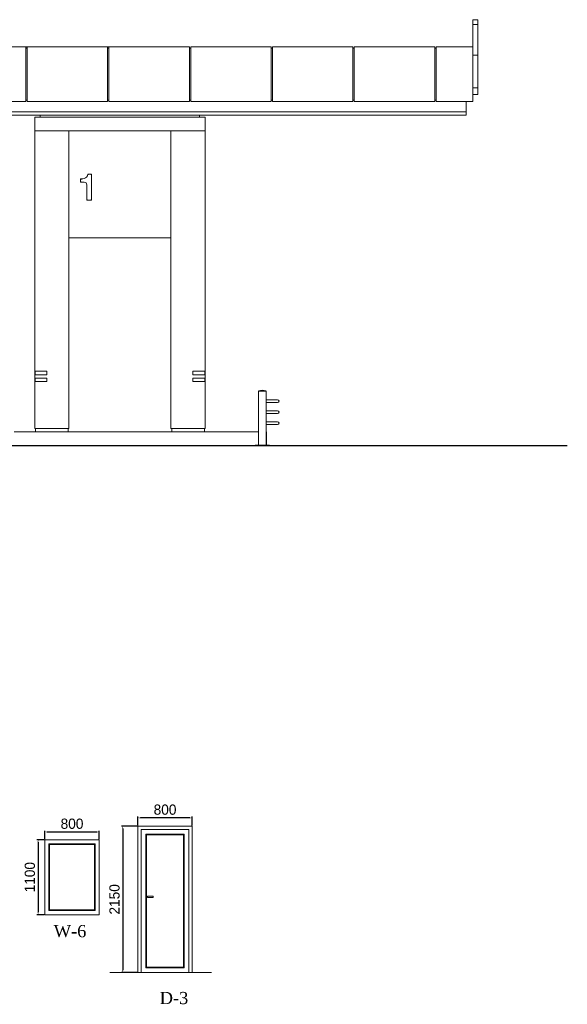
# Model space of a CAD drawing. Header units: feet. Extents: x 1702076 to 2088321, y 4853006 to 4922488.
# Tile 12 of 25: x 1846246 to 1854280, y 4853330 to 4867780. Entities that reach past the tile are written whole.
import ezdxf

# ---------------------------------------------------------------- set-up
doc = ezdxf.new("R2010")
doc.units = ezdxf.units.FT
doc.header["$MEASUREMENT"] = 0
doc.header["$PDMODE"] = 98
doc.header["$PDSIZE"] = 0.3
doc.dimstyles.new('ISO-25', dxfattribs={"dimscale": 15, "dimtxt": 20, "dimasz": 2.5, "dimexe": 1.25, "dimexo": 0.625, "dimgap": 3, "dimtad": 1, "dimdec": 0, "dimtxsty": 'Standard', "dimcen": 2.5, "dimadec": 0, "dimazin": 0, "dimtfac": 1, "dimtdec": 0, "dimtmove": 0, "dimatfit": 3, "dimfxl": 1.25, "dimarcsym": 0})

# ---------------------------------------------------------------- blocks, each defined once
blk = doc.blocks.new('A$Cb9313e93')
at = {"color": 0, "linetype": 'Continuous', "lineweight": 0, "extrusion": (0, 1, 0)}
for p, q in [((53448, 6365), (53518, 6365)), ((53448, 6295), (53518, 6295)), ((45708, 5965), (46888, 5965)), ((46908, 5965), (46888, 5965)), ((46888, 5165), (46888, 5965)), ((46888, 5945), (46908, 5945)), ((46908, 5965), (48088, 5965)), ((46908, 5965), (46908, 5165)), ((48108, 5965), (48088, 5965)), ((48088, 5165), (48088, 5965)), ((48088, 5945), (48108, 5945)), ((48108, 5965), (49288, 5965)), ((48108, 5965), (48108, 5165)), ((49288, 5165), (49288, 5965)), ((49288, 5945), (49308, 5945)), ((49308, 5965), (50488, 5965)), ((49308, 5965), (49308, 5165)), ((50488, 5165), (50488, 5965)), ((50488, 5945), (50508, 5945)), ((50508, 5965), (51688, 5965)), ((50508, 5965), (50508, 5165)), ((51688, 5165), (51688, 5965)), ((51688, 5945), (51708, 5945)), ((51708, 5965), (52888, 5965)), ((51708, 5965), (51708, 5165)), ((52888, 5165), (52888, 5965)), ((52888, 5945), (52908, 5945)), ((52908, 5165), (52908, 5965)), ((52908, 5965), (53448, 5965)), ((53448, 5965), (53448, 5165)), ((53448, 5845), (53518, 5845)), ((53448, 5365), (53518, 5365)), ((53518, 5265), (53518, 5365)), ((53448, 5265), (53518, 5265)), ((53448, 5265), (53518, 5265)), ((53518, 5265), (53518, 5265)), ((53518, 5265), (53518, 5265)), ((46888, 5165), (45708, 5165)), ((46908, 5185), (46888, 5185)), ((48088, 5165), (46908, 5165)), ((48108, 5185), (48088, 5185)), ((49288, 5165), (48108, 5165)), ((49308, 5185), (49288, 5185)), ((50488, 5165), (49308, 5165)), ((50508, 5185), (50488, 5185)), ((51688, 5165), (50508, 5165)), ((51708, 5185), (51688, 5185)), ((52888, 5165), (51708, 5165)), ((52908, 5185), (52888, 5185)), ((53448, 5165), (52908, 5165)), ((53348, 5165), (53348, 5015)), ((33248, 5015), (53348, 5015)), ((33248, 5015), (53348, 5015)), ((53348, 4965), (33248, 4965)), ((47018, 4935), (47018, 4735)), ((49518, 4935), (47018, 4935)), ((47098, 4935), (47098, 4965)), ((49438, 4935), (49438, 4965)), ((49518, 4935), (49518, 4735)), ((53348, 5015), (53348, 4965)), ((47018, 4315), (47018, 4735)), ((49518, 4735), (47018, 4735)), ((47518, 4735), (47518, 4315)), ((49018, 4315), (49018, 4735)), ((49518, 4735), (49518, 4315)), ((47018, 4315), (47018, 1205)), ((47518, 4315), (47518, 365)), ((49018, 365), (49018, 4315)), ((49518, 4315), (49518, 1205)), ((47852, 4097), (47796, 4097)), ((47852, 4097), (47842, 4087)), ((47852, 3715), (47852, 4097)), ((47702, 4027), (47691, 4027)), ((47691, 4027), (47701, 4017)), ((47691, 4027), (47691, 3981)), ((47691, 3981), (47701, 3991)), ((47691, 3981), (47746, 3981)), ((47784, 3943), (47784, 3715)), ((47784, 3715), (47794, 3725)), ((47784, 3715), (47852, 3715)), ((47852, 3715), (47842, 3725)), ((49018, 3165), (47518, 3165)), ((47018, 1205), (47018, 1155)), ((47198, 1205), (47018, 1205)), ((47023, 1205), (47023, 1155)), ((47198, 1155), (47198, 1205)), ((49338, 1155), (49338, 1205)), ((49518, 1205), (49338, 1205)), ((49513, 1205), (49513, 1155)), ((49518, 1155), (49518, 1205)), ((47018, 1155), (47018, 1105)), ((47018, 1155), (47198, 1155)), ((47018, 1105), (47018, 1055)), ((47198, 1105), (47018, 1105)), ((47018, 1055), (47018, 365)), ((47018, 1055), (47198, 1055)), ((47023, 1105), (47023, 1055)), ((47198, 1055), (47198, 1105)), ((49338, 1155), (49518, 1155)), ((49338, 1105), (49338, 1055)), ((49518, 1105), (49338, 1105)), ((49338, 1055), (49518, 1055)), ((49513, 1105), (49513, 1055)), ((49518, 1155), (49518, 1105)), ((49518, 1055), (49518, 1105)), ((49518, 1055), (49518, 365)), ((50304, 918), (50414, 918)), ((50304, 918), (50304, 917)), ((50304, 917), (50414, 917)), ((50304, 915), (50320, 915)), ((50304, 915), (50304, 120)), ((50307, 917), (50307, 915)), ((50320, 915), (50414, 915)), ((50411, 917), (50411, 915)), ((50414, 918), (50414, 917)), ((50414, 915), (50414, 120)), ((50583, 785), (50414, 785)), ((50414, 745), (50583, 745)), ((50583, 625), (50414, 625)), ((50414, 585), (50583, 585)), ((50583, 465), (50414, 465)), ((49818, 315), (46718, 315)), ((47518, 365), (47018, 365)), ((47028, 315), (47028, 365)), ((47508, 315), (47508, 365)), ((49518, 365), (49018, 365)), ((49028, 315), (49028, 365)), ((49508, 315), (49508, 365)), ((49818, 315), (50304, 315)), ((50414, 425), (50583, 425)), ((50414, 315), (50418, 315)), ((50418, 315), (50418, 120)), ((49818, 115), (46718, 115)), ((49818, 115), (50254, 115)), ((50464, 120), (50254, 120)), ((50254, 115), (50254, 120)), ((50464, 115), (50254, 115)), ((50464, 115), (50464, 120))]:
    blk.add_line(p, q, dxfattribs=at)
at = {"color": 0, "linetype": 'Continuous', "lineweight": 0, "extrusion": (0, 0, -1)}
for centre, radius, start, end in [((-47723, 4103), 73.7, 185.0063, 253.9286), ((-47702, 4174), 147, 253.9286, 270), ((-47746, 3943), 37.5, 90, 180), ((-50359, 741), 185, 72.7047, 107.2953), ((-50583, 765), 20, 90, 270), ((-50583, 605), 20, 90, 270), ((-50583, 445), 20, 90, 270)]:
    blk.add_arc(centre, radius, start, end, dxfattribs=at)
at = {"color": 0, "linetype": 'Continuous', "lineweight": 0}
for points, weights, knots in [([(53448, 6365), (53448, 6365), (53448, 6360), (53448, 6349), (53448, 6335)], [0.903578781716, 0.889422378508, 1, 0.803944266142, 1], [7.727312, 7.727312, 7.727312, 8.445747, 8.445747, 9.719543, 9.719543, 9.719543]), ([(53448, 6295), (53448, 6295), (53448, 6295), (53448, 6295), (53448, 6294), (53448, 6174), (53448, 6090), (53448, 6041), (53448, 5971), (53448, 5968), (53448, 5965)], [0.917855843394, 0.924272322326, 1, 0.834523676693, 1, 0.892644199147, 1, 0.920263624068, 1, 0.996029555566, 0.992454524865], [3.567416, 3.567416, 3.567416, 4.101502, 4.101502, 5.268559, 5.268559, 6.203796, 6.203796, 7.007882, 7.007882, 7.047921, 7.047921, 7.047921])]:
    blk.add_rational_spline(points, weights, degree=2, knots=knots, dxfattribs=at)
for points, knots in [([(53518, 6365), (53518, 6365), (53518, 6365), (53518, 6365), (53518, 6364), (53518, 6362), (53518, 6360), (53518, 6356), (53518, 6354), (53518, 6348), (53518, 6346), (53518, 6340), (53518, 6337), (53518, 6335)], [-42.882569, -42.882569, -42.882569, -42.882569, -42.05044, -42.05044, -33.492871, -33.492871, -25.11128, -25.11128, -16.96365, -16.96365, -8.501115, -8.501115, 0, 0, 0, 0]), ([(53518, 6295), (53518, 6295), (53518, 6295), (53518, 6295), (53518, 6295), (53518, 6295), (53518, 6295), (53518, 6295), (53518, 6295), (53518, 6294), (53518, 6294), (53518, 6290), (53518, 6286), (53518, 6275), (53518, 6267), (53518, 6228), (53518, 6198), (53518, 6140), (53518, 6113), (53518, 6090), (53518, 6089), (53518, 6087), (53518, 6086), (53518, 6069), (53518, 6051), (53518, 6011), (53518, 5989), (53518, 5946), (53518, 5925), (53518, 5886), (53518, 5868), (53518, 5853)], [-510.355088, -510.355088, -510.355088, -510.355088, -510.143517, -510.143517, -509.534846, -509.534846, -508.954671, -508.954671, -508.352326, -508.352326, -507.227335, -507.227335, -494.831263, -494.831263, -470.117036, -470.117036, -370.728115, -370.728115, -269.051614, -269.051614, -262.945155, -262.945155, -258.602221, -258.602221, -194.832952, -194.832952, -129.120568, -129.120568, -65.485114, -65.485114, 0, 0, 0, 0]), ([(53518, 5853), (53518, 5851), (53518, 5849), (53518, 5846), (53518, 5845), (53518, 5845)], [-16.557237, -16.557237, -16.557237, -16.557237, -8.278618, -8.278618, 0, 0, 0, 0]), ([(53518, 5845), (53518, 5810), (53518, 5772), (53518, 5723), (53518, 5715), (53518, 5702), (53518, 5693), (53518, 5647), (53518, 5610), (53518, 5533), (53518, 5496), (53518, 5427), (53518, 5397), (53518, 5372), (53518, 5372), (53518, 5371), (53518, 5371), (53518, 5370), (53518, 5370), (53518, 5367), (53518, 5366), (53518, 5365), (53518, 5365), (53518, 5365)], [-3532.598961, -3532.598961, -3532.598961, -3532.598961, -3187.564884, -3187.564884, -3102.18954, -3102.18954, -2868.30288, -2868.30288, -1965.730116, -1965.730116, -1028.305041, -1028.305041, -86.179929, -86.179929, -85.389041, -85.389041, -82.877839, -82.877839, -77.874731, -77.874731, -57.841162, -57.841162, -50.679869, -50.679869, -50.679869, -50.679869]), ([(47805, 4087), (47805, 4087), (47805, 4087), (47804, 4088), (47803, 4089), (47801, 4091), (47801, 4092), (47799, 4093), (47798, 4094), (47797, 4096), (47797, 4096), (47796, 4097), (47796, 4097), (47796, 4097)], [-0.005663, -0.005663, -0.005663, -0.005663, 0, 0, 3.935442, 3.935442, 7.779508, 7.779508, 12.097227, 12.097227, 15.424738, 15.424738, 18.36786, 18.36786, 18.36786, 18.36786])]:
    blk.add_open_spline(points, degree=3, knots=knots, dxfattribs=at)
blk.add_rational_spline([(53448, 6335), (53448, 6315), (53448, 6295)], [1, 0.980617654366, 0.966329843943], degree=2, dxfattribs=at)
blk.add_open_spline([(53518, 6335), (53518, 6322), (53518, 6308), (53518, 6295)], degree=3, dxfattribs=at)
blk = doc.blocks.new('*D5630')
at = {"color": 0, "lineweight": -2, "transparency": 16777216}
for p, q in [((1847978, 4855954), (1847978, 4856084)), ((1848741, 4856066), (1848016, 4856066)), ((1848778, 4855954), (1848778, 4856084))]:
    blk.add_line(p, q, dxfattribs=at)
at = {"color": 0, "lineweight": 5, "transparency": 16777216}
for points in [[(1848016, 4856072), (1848016, 4856059), (1847978, 4856066)], [(1848741, 4856072), (1848741, 4856059), (1848778, 4856066)]]:
    blk.add_solid(points, dxfattribs=at)
at = {"layer": 'Defpoints', "color": 0, "lineweight": 5, "transparency": 16777216}
for p in [(1847978, 4856066), (1847978, 4855945, -2613), (1848778, 4855945, -2613)]:
    blk.add_point(p, dxfattribs=at)
at = {"color": 0, "lineweight": 5, "transparency": 16777216, "insert": (1848378, 4856186), "char_height": 150, "attachment_point": 5}
blk.add_mtext('800', dxfattribs=at)
blk = doc.blocks.new('*D5629')
at = {"color": 0, "lineweight": -2, "transparency": 16777216}
for p, q in [((1847969, 4855945), (1847739, 4855945)), ((1847757, 4855908), (1847757, 4853833)), ((1847969, 4853795), (1847739, 4853795))]:
    blk.add_line(p, q, dxfattribs=at)
at = {"color": 0, "lineweight": 5, "transparency": 16777216}
for points in [[(1847751, 4855908), (1847764, 4855908), (1847757, 4855945)], [(1847751, 4853833), (1847764, 4853833), (1847757, 4853795)]]:
    blk.add_solid(points, dxfattribs=at)
at = {"layer": 'Defpoints', "color": 0, "lineweight": 5, "transparency": 16777216}
for p in [(1847978, 4855945, -2613), (1847757, 4853795), (1847978, 4853795, -2613)]:
    blk.add_point(p, dxfattribs=at)
at = {"color": 0, "lineweight": 5, "transparency": 16777216, "insert": (1847637, 4854870), "char_height": 150, "attachment_point": 5, "rotation": 90}
blk.add_mtext('2150', dxfattribs=at)
blk = doc.blocks.new('*D5644')
at = {"color": 0, "lineweight": -2, "transparency": 16777216}
for p, q in [((1846613, 4855754), (1846613, 4855878)), ((1846650, 4855859), (1847375, 4855859)), ((1847413, 4855754), (1847413, 4855878))]:
    blk.add_line(p, q, dxfattribs=at)
at = {"color": 0, "lineweight": 5, "transparency": 16777216}
for points in [[(1846650, 4855865), (1846650, 4855853), (1846613, 4855859)], [(1847375, 4855865), (1847375, 4855853), (1847413, 4855859)]]:
    blk.add_solid(points, dxfattribs=at)
at = {"layer": 'Defpoints', "color": 0, "lineweight": 5, "transparency": 16777216}
for p in [(1847413, 4855859), (1846613, 4855745), (1847413, 4855745)]:
    blk.add_point(p, dxfattribs=at)
at = {"color": 0, "lineweight": 5, "transparency": 16777216, "insert": (1847013, 4855979), "char_height": 150, "attachment_point": 5}
blk.add_mtext('800', dxfattribs=at)
blk = doc.blocks.new('*D5645')
at = {"color": 0, "lineweight": -2, "transparency": 16777216}
for p, q in [((1846603, 4855745), (1846496, 4855745)), ((1846515, 4855708), (1846515, 4854683)), ((1846603, 4854645), (1846496, 4854645))]:
    blk.add_line(p, q, dxfattribs=at)
at = {"color": 0, "lineweight": 5, "transparency": 16777216}
for points in [[(1846509, 4855708), (1846521, 4855708), (1846515, 4855745)], [(1846509, 4854683), (1846521, 4854683), (1846515, 4854645)]]:
    blk.add_solid(points, dxfattribs=at)
at = {"layer": 'Defpoints', "color": 0, "lineweight": 5, "transparency": 16777216}
for p in [(1846613, 4855745), (1846515, 4854645), (1846613, 4854645)]:
    blk.add_point(p, dxfattribs=at)
at = {"color": 0, "lineweight": 5, "transparency": 16777216, "insert": (1846395, 4855195), "char_height": 150, "attachment_point": 5, "rotation": 90}
blk.add_mtext('1100', dxfattribs=at)

msp = doc.modelspace()

# ---------------------------------------------------------------- linework, layer by layer
at = {"color": 0, "linetype": 'Continuous', "lineweight": 0, "extrusion": (0, 1, 0)}
for p, q in [((1847978.2, 4853795.1), (1847978.2, 4855945.1)), ((1847978.2, 4855945.1), (1848778.2, 4855945.1)), ((1848028.2, 4853795.1), (1848028.2, 4855895.1)), ((1848028.2, 4855895.1), (1848728.2, 4855895.1)), ((1848728.2, 4855895.1), (1848728.2, 4853795.1)), ((1848778.2, 4855945.1), (1848778.2, 4853795.1)), ((1846612.8, 4855745.1), (1846802.8, 4855745.1)), ((1846612.8, 4855355.1), (1846612.8, 4855745.1)), ((1846822.8, 4855745.1), (1846802.8, 4855745.1)), ((1846822.8, 4855745.1), (1846802.8, 4855745.1)), ((1846822.8, 4855745.1), (1847412.8, 4855745.1)), ((1847412.8, 4855745.1), (1847412.8, 4855355.1)), ((1848098.2, 4853865.1), (1848098.2, 4855825.1)), ((1848098.2, 4855825.1), (1848658.2, 4855825.1)), ((1848108.2, 4855815.1), (1848108.2, 4853875.1)), ((1848648.2, 4855815.1), (1848108.2, 4855815.1)), ((1848648.2, 4853875.1), (1848648.2, 4855815.1)), ((1848658.2, 4855825.1), (1848658.2, 4853865.1)), ((1846672.8, 4855685.1), (1846672.8, 4854705.1)), ((1846672.8, 4855685.1), (1847352.8, 4855685.1)), ((1846682.8, 4855675.1), (1846682.8, 4854715.1)), ((1846682.8, 4855675.1), (1847342.8, 4855675.1)), ((1847342.8, 4854715.1), (1847342.8, 4855675.1)), ((1847352.8, 4854705.1), (1847352.8, 4855685.1)), ((1846612.8, 4855335.1), (1846612.8, 4855355.1)), ((1846612.8, 4855355.1), (1846612.8, 4855335.1)), ((1846612.8, 4854645.1), (1846612.8, 4855335.1)), ((1847412.8, 4855355.1), (1847412.8, 4855335.1)), ((1847412.8, 4855335.1), (1847412.8, 4855355.1)), ((1847412.8, 4855335.1), (1847412.8, 4854645.1)), ((1847352.8, 4854705.1), (1846672.8, 4854705.1)), ((1847342.8, 4854715.1), (1846682.8, 4854715.1)), ((1846802.8, 4854645.1), (1846612.8, 4854645.1)), ((1846802.8, 4854645.1), (1846822.8, 4854645.1)), ((1846802.8, 4854645.1), (1846822.8, 4854645.1)), ((1847412.8, 4854645.1), (1846822.8, 4854645.1)), ((1848658.2, 4853865.1), (1848098.2, 4853865.1)), ((1848108.2, 4853875.1), (1848648.2, 4853875.1))]:
    msp.add_line(p, q, dxfattribs=at)
at = {"color": 0, "linetype": 'Continuous', "lineweight": 0}
for p, q in [((1848122.9, 4854916.6, 2612.8), (1848202.7, 4854916.6, 2612.8)), ((1848122.9, 4854899.3, 2612.8), (1848122.9, 4854916.6, 2612.8)), ((1848202.7, 4854899.3, 2612.8), (1848122.9, 4854899.3, 2612.8)), ((1848202.7, 4854916.6, 2612.8), (1848202.7, 4854899.3, 2612.8)), ((1849061.3, 4853795.1), (1847567.2, 4853795.1))]:
    msp.add_line(p, q, dxfattribs=at)
at = {"lineweight": 30}
msp.add_lwpolyline([(1831210, 4861530.3), (1854280, 4861530.3)], dxfattribs=at)

# ---------------------------------------------------------------- block references
at = {"lineweight": 5}
msp.add_blockref('A$Cb9313e93', (1799447.3, 4861415.4), dxfattribs=at)

# ---------------------------------------------------------------- texts
at = {"lineweight": 9, "char_height": 178.498, "width": 401.685, "attachment_point": 2}
for s, insert in [('{\\fTimes New Roman|b0|i0|c0|p18;W\\fTimes New Roman|b0|i0|c162|p18;-\\fTimes New Roman|b0|i0|c0|p18;6}', (1846984.4, 4854493)), ('{\\fTimes New Roman|b0|i0|c162|p18;D-3}', (1848509.5, 4853511.3))]:
    msp.add_mtext(s, dxfattribs=dict(at, insert=insert))

# ---------------------------------------------------------------- dimensions: what is measured, and where the dimension line sits
at = {"color": 5, "lineweight": 5}
for p1, p2, distance, picture, middle in [((1848778.2, 4855945.1), (1847978.2, 4855945.1), -120.5, '*D5630', (1848378.2, 4856185.6, 2612.8)), ((1846612.8, 4855745.1), (1847412.8, 4855745.1), 113.9, '*D5644', (1847012.8, 4855979)), ((1847978.2, 4855945.1), (1847978.2, 4853795.1), -220.7, '*D5629', (1847637.5, 4854870.1, 2612.8)), ((1846612.8, 4855745.1), (1846612.8, 4854645.1), -97.9, '*D5645', (1846394.9, 4855195.1))]:
    dim = msp.add_aligned_dim(p1=p1, p2=p2, distance=distance, dimstyle='ISO-25', override={"dimtxt": 10}, dxfattribs=at)
    dim.commit()
    dim.dimension.update_dxf_attribs({"geometry": picture, "text_midpoint": middle})

doc.saveas('drawing.dxf')
